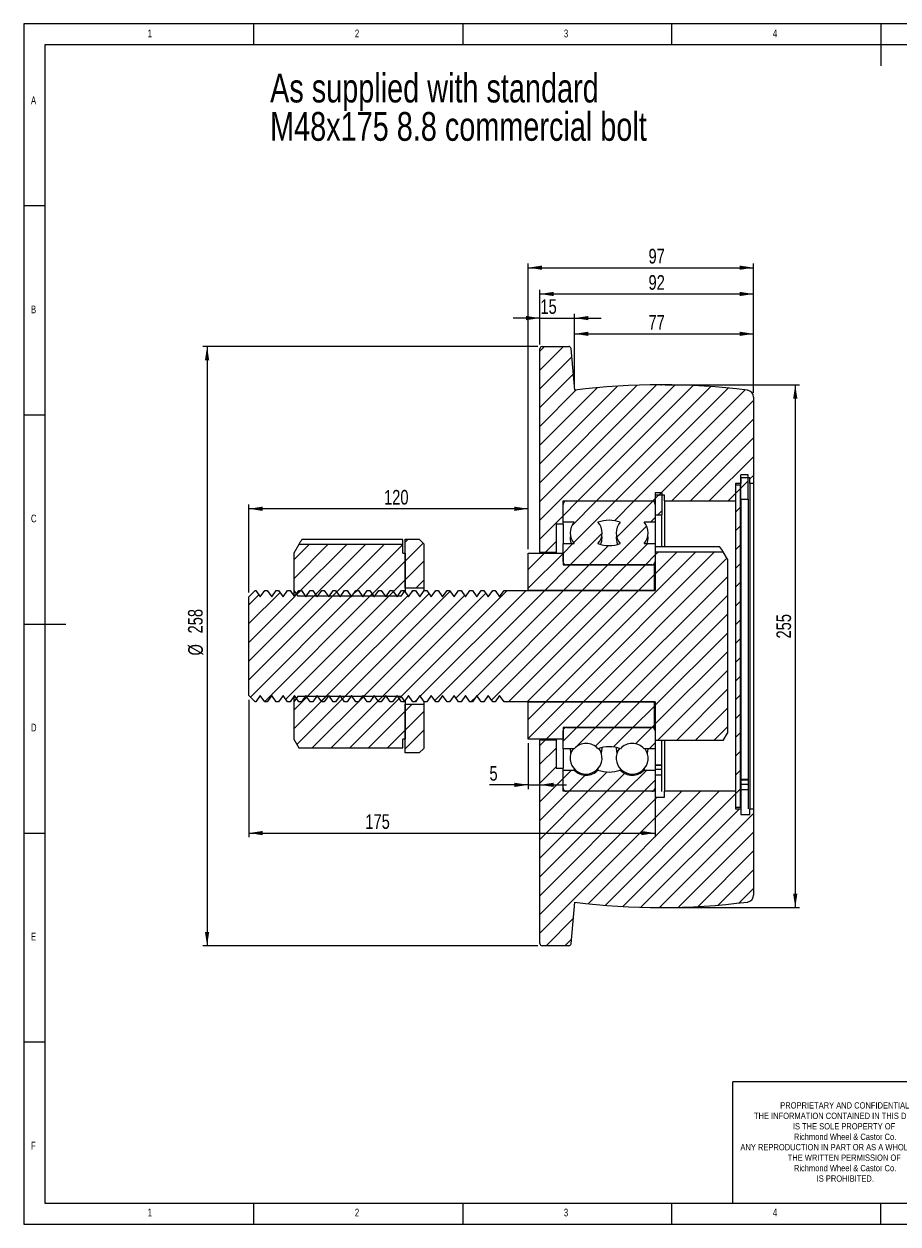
# Model space of a CAD drawing. Header units: millimetres. Extents: x 9 to 748, y 9 to 526.
# Tile 1 of 2: x 9 to 385, y 9 to 526. Entities that reach past the tile are written whole.
import ezdxf

# ---------------------------------------------------------------- set-up
doc = ezdxf.new("R2010")
doc.units = ezdxf.units.MM
doc.header["$LTSCALE"] = 1.8
doc.header["$PDSIZE"] = -1
doc.styles.add('SLDTEXTSTYLE0', font='TXT', dxfattribs={"width": 0.75})
doc.dimstyles.new('SLDDIMSTYLE0', dxfattribs={"dimtxt": 6.3, "dimasz": 5.9436, "dimexe": 0, "dimexo": 0.0625, "dimgap": 1.575, "dimtad": 1, "dimlfac": 1, "dimrnd": 1e-09, "dimzin": 12, "dimdsep": 46, "dimtxsty": 'SLDTEXTSTYLE0', "dimsah": 1, "dimcen": 0.09, "dimadec": 0, "dimazin": 3, "dimtfac": 1, "dimtofl": 0, "dimtmove": 0, "dimatfit": 3, "dimfxl": 0, "dimfrac": 2, "dimtolj": 1, "dimtzin": 12, "dimarcsym": 0})
doc.dimstyles.new('SLDDIMSTYLE1', dxfattribs={"dimtxt": 6.3, "dimasz": 5.9436, "dimexe": 0, "dimexo": 0.0625, "dimgap": 1.575, "dimtad": 1, "dimlfac": 1, "dimrnd": 1e-09, "dimzin": 12, "dimdsep": 46, "dimtxsty": 'SLDTEXTSTYLE0', "dimsah": 1, "dimcen": 0.09, "dimadec": 0, "dimazin": 3, "dimtfac": 1, "dimtmove": 0, "dimatfit": 0, "dimfxl": 0, "dimfrac": 2, "dimtolj": 1, "dimtzin": 12, "dimarcsym": 0})

# ---------------------------------------------------------------- blocks, each defined once
blk = doc.blocks.new('SW_NOTE_0')
at = {"color": 0, "linetype": 'Continuous', "lineweight": 0, "char_height": 12.3825, "attachment_point": 1, "style": 'SLDTEXTSTYLE0'}
for s, insert in [('As supplied with standard', (0, 15.96)), ('M48x175 8.8 commercial bolt', (0, -0.55))]:
    blk.add_mtext(s, dxfattribs=dict(at, insert=insert))
blk = doc.blocks.new('SW_NOTE_5')
at = {"color": 0, "linetype": 'Continuous', "lineweight": 0, "char_height": 2.7, "attachment_point": 2, "style": 'SLDTEXTSTYLE0'}
for s, insert in [('PROPRIETARY AND CONFIDENTIAL', (28.31, 3.48)), ('THE INFORMATION CONTAINED IN THIS DRAWING', (28.68, -1.02)), ('Richmond Wheel & Castor Co.', (28.46, -10.02)), ('IS THE SOLE PROPERTY OF', (28, -5.52)), ('ANY REPRODUCTION IN PART OR AS A WHOLE WITHOUT', (28.52, -14.52)), ('THE WRITTEN PERMISSION OF', (28.11, -19.02)), ('Richmond Wheel & Castor Co.', (28.46, -23.52)), ('IS PROHIBITED.', (28.54, -28.02))]:
    blk.add_mtext(s, dxfattribs=dict(at, insert=insert))
blk = doc.blocks.new('_D')
at = {"color": 7, "linetype": 'Continuous', "lineweight": 0}
for p, q in [((285.13, 370.27), (342.94, 370.27)), ((341.14, 370.27), (341.14, 145.27)), ((285.13, 145.27), (342.94, 145.27))]:
    blk.add_line(p, q, dxfattribs=at)
for points in [[(341.14, 370.27), (340.23, 364.33), (342.06, 364.33)], [(341.14, 145.27), (342.06, 151.21), (340.23, 151.21)]]:
    blk.add_solid(points, dxfattribs=at)
at = {"color": 7, "linetype": 'Continuous', "lineweight": 0, "insert": (333.02, 261.04, 0.1), "char_height": 6.3, "attachment_point": 1, "rotation": 90, "style": 'SLDTEXTSTYLE0'}
blk.add_mtext('255', dxfattribs=at)
blk = doc.blocks.new('_D_1')
at = {"color": 7, "linetype": 'Continuous', "lineweight": 0}
for p, q in [((231.14, 387.57), (231.14, 411.17)), ((231.14, 409.37), (323.14, 409.37)), ((323.14, 366.76), (323.14, 411.17))]:
    blk.add_line(p, q, dxfattribs=at)
for points in [[(231.14, 409.37), (237.09, 408.46), (237.09, 410.28)], [(323.14, 409.37), (317.2, 410.28), (317.2, 408.46)]]:
    blk.add_solid(points, dxfattribs=at)
at = {"color": 7, "linetype": 'Continuous', "lineweight": 0, "insert": (277.94, 417.49, 0.1), "char_height": 6.3, "attachment_point": 1, "style": 'SLDTEXTSTYLE0'}
blk.add_mtext('92', dxfattribs=at)
blk = doc.blocks.new('_D_2')
at = {"color": 7, "linetype": 'Continuous', "lineweight": 0}
for p, q in [((246.14, 369.78), (246.14, 394.02)), ((323.14, 366.76), (323.14, 394.02)), ((246.14, 392.22), (323.14, 392.22))]:
    blk.add_line(p, q, dxfattribs=at)
for points in [[(246.14, 392.22), (252.09, 391.31), (252.09, 393.14)], [(323.14, 392.22), (317.2, 393.14), (317.2, 391.31)]]:
    blk.add_solid(points, dxfattribs=at)
at = {"color": 7, "linetype": 'Continuous', "lineweight": 0, "insert": (277.94, 400.34, 0.1), "char_height": 6.3, "attachment_point": 1, "style": 'SLDTEXTSTYLE0'}
blk.add_mtext('77', dxfattribs=at)
blk = doc.blocks.new('_D_3')
at = {"color": 7, "linetype": 'Continuous', "lineweight": 0}
for p, q in [((231.14, 398.99), (219.71, 398.99)), ((231.14, 387.57), (231.14, 400.79)), ((231.14, 398.99), (246.14, 398.99)), ((246.14, 369.78), (246.14, 400.79)), ((246.14, 398.99), (257.57, 398.99))]:
    blk.add_line(p, q, dxfattribs=at)
for points in [[(231.14, 398.99), (225.2, 399.9), (225.2, 398.07)], [(246.14, 398.99), (252.09, 398.07), (252.09, 399.9)]]:
    blk.add_solid(points, dxfattribs=at)
at = {"color": 7, "linetype": 'Continuous', "lineweight": 0, "insert": (231.39, 407.11, 0.1), "char_height": 6.3, "attachment_point": 1, "style": 'SLDTEXTSTYLE0'}
blk.add_mtext('15', dxfattribs=at)
blk = doc.blocks.new('_D_4')
at = {"color": 7, "linetype": 'Continuous', "lineweight": 0}
for p, q in [((226.14, 299.57), (226.14, 422.49)), ((226.14, 420.69), (323.14, 420.69)), ((323.14, 366.76), (323.14, 422.49))]:
    blk.add_line(p, q, dxfattribs=at)
for points in [[(226.14, 420.69), (232.09, 419.77), (232.09, 421.6)], [(323.14, 420.69), (317.2, 421.6), (317.2, 419.77)]]:
    blk.add_solid(points, dxfattribs=at)
at = {"color": 7, "linetype": 'Continuous', "lineweight": 0, "insert": (277.94, 428.81, 0.1), "char_height": 6.3, "attachment_point": 1, "style": 'SLDTEXTSTYLE0'}
blk.add_mtext('97', dxfattribs=at)
blk = doc.blocks.new('_D_5')
at = {"color": 7, "linetype": 'Continuous', "lineweight": 0}
for p, q in [((105.84, 280.83), (105.84, 318.71)), ((226.14, 316.91), (105.84, 316.91)), ((226.14, 299.57), (226.14, 318.71))]:
    blk.add_line(p, q, dxfattribs=at)
for points in [[(105.84, 316.91), (111.79, 315.99), (111.79, 317.82)], [(226.14, 316.91), (220.2, 317.82), (220.2, 315.99)]]:
    blk.add_solid(points, dxfattribs=at)
at = {"color": 7, "linetype": 'Continuous', "lineweight": 0, "insert": (164.06, 325.03, 0.1), "char_height": 6.3, "attachment_point": 1, "style": 'SLDTEXTSTYLE0'}
blk.add_mtext('120', dxfattribs=at)
blk = doc.blocks.new('_D_6')
at = {"color": 7, "linetype": 'Continuous', "lineweight": 0}
for p, q in [((105.84, 234.71), (105.84, 175.49)), ((280.84, 211.8), (280.84, 175.49)), ((105.84, 177.29), (280.84, 177.29))]:
    blk.add_line(p, q, dxfattribs=at)
for points in [[(105.84, 177.29), (111.79, 176.38), (111.79, 178.2)], [(280.84, 177.29), (274.9, 178.2), (274.9, 176.38)]]:
    blk.add_solid(points, dxfattribs=at)
at = {"color": 7, "linetype": 'Continuous', "lineweight": 0, "insert": (156, 185.41, 0.1), "char_height": 6.3, "attachment_point": 1, "style": 'SLDTEXTSTYLE0'}
blk.add_mtext('175', dxfattribs=at)
blk = doc.blocks.new('_D_7')
at = {"color": 7, "linetype": 'Continuous', "lineweight": 0}
for p, q in [((230.34, 386.77), (86.04, 386.77)), ((87.84, 386.77), (87.84, 128.77)), ((230.34, 128.77), (86.04, 128.77))]:
    blk.add_line(p, q, dxfattribs=at)
for points in [[(87.84, 386.77), (86.93, 380.83), (88.76, 380.83)], [(87.84, 128.77), (88.76, 134.71), (86.93, 134.71)]]:
    blk.add_solid(points, dxfattribs=at)
at = {"color": 7, "linetype": 'Continuous', "lineweight": 0, "char_height": 6.3, "attachment_point": 1, "rotation": 90, "style": 'SLDTEXTSTYLE0'}
for s, insert in [('258', (79.63, 263.23, 0.1)), ('%%c', (79.72, 253.73, 0.1))]:
    blk.add_mtext(s, dxfattribs=dict(at, insert=insert))
blk = doc.blocks.new('_D_8')
at = {"color": 7, "linetype": 'Continuous', "lineweight": 0}
for p, q in [((226.14, 215.97), (226.14, 196.25)), ((226.14, 198.05), (209.46, 198.05)), ((226.14, 198.05), (231.14, 198.05)), ((231.14, 198.05), (242.57, 198.05))]:
    blk.add_line(p, q, dxfattribs=at)
for points in [[(226.14, 198.05), (220.2, 198.96), (220.2, 197.14)], [(231.14, 198.05), (237.09, 197.14), (237.09, 198.96)]]:
    blk.add_solid(points, dxfattribs=at)
at = {"color": 7, "linetype": 'Continuous', "lineweight": 0, "insert": (209.46, 206.17, 0.1), "char_height": 6.3, "attachment_point": 1, "style": 'SLDTEXTSTYLE0'}
blk.add_mtext('5', dxfattribs=at)

msp = doc.modelspace()

# ---------------------------------------------------------------- hatches: boundary and pattern name
at = {"linetype": 'Continuous', "lineweight": 0}
h = msp.add_hatch(dxfattribs=at)
h.set_pattern_fill('ANSI31', scale=1.8, style=0)
edge = h.paths.add_edge_path(flags=0)
edge.add_line((246.145, 367.982), (244.581, 385.856))
edge.add_arc((243.585, 385.769), 1, 5, 90)
edge.add_line((243.585, 386.769), (232.145, 386.769))
edge.add_arc((232.145, 385.769), 1, 90, 180)
edge.add_line((231.145, 385.769), (231.145, 298.269))
edge.add_line((231.145, 298.269), (238.145, 298.269))
edge.add_line((238.145, 298.269), (238.145, 310.269))
edge.add_line((238.145, 310.269), (241.145, 310.269))
edge.add_line((241.145, 310.269), (241.145, 320.269))
edge.add_line((241.145, 320.269), (280.845, 320.269))
edge.add_line((280.845, 320.269), (280.845, 322.769))
edge.add_line((280.845, 322.769), (284.845, 322.769))
edge.add_line((284.845, 322.769), (284.845, 320.269))
edge.add_line((284.845, 320.269), (315.445, 320.269))
edge.add_line((315.445, 320.269), (315.445, 327.769))
edge.add_line((315.445, 327.769), (317.645, 327.769))
edge.add_line((317.645, 327.769), (317.645, 330.269))
edge.add_line((317.645, 330.269), (321.645, 330.269))
edge.add_line((321.645, 330.269), (321.645, 327.769))
edge.add_line((321.645, 327.769), (323.145, 327.769))
edge.add_line((323.145, 327.769), (323.145, 364.959))
edge.add_arc((320.145, 364.959), 3, 0, 82.84355)
edge.add_arc((283.145, 70.273), 300, 82.84355, 97.08452)
h = msp.add_hatch(dxfattribs=at)
h.set_pattern_fill('ANSI31', scale=1.8, style=0)
h.paths.add_polyline_path([(317.645, 321.069), (320.845, 321.069), (320.845, 331.469), (317.645, 331.469)], flags=0)
h = msp.add_hatch(dxfattribs=at)
h.set_pattern_fill('ANSI31', scale=1.8, style=0)
h.paths.add_polyline_path([(315.445, 327.269), (315.445, 188.269), (317.445, 188.269), (317.445, 327.269)], flags=0)
h = msp.add_hatch(dxfattribs=at)
h.set_pattern_fill('ANSI31', scale=1.8, style=0)
h.paths.add_polyline_path([(283.645, 323.819), (280.845, 323.819), (280.845, 314.319), (283.645, 314.319)], flags=0)
h = msp.add_hatch(dxfattribs=at)
h.set_pattern_fill('ANSI31', scale=1.8, style=0)
edge = h.paths.add_edge_path(flags=0)
edge.add_arc((242.645, 294.269), 1.5, 180, 270)
edge.add_line((242.645, 292.769), (279.345, 292.769))
edge.add_arc((279.345, 294.269), 1.5, 270, 360)
edge.add_line((280.845, 294.269), (280.845, 301.936))
edge.add_line((280.845, 301.936), (276.044, 301.936))
edge.add_arc((270.92, 306.519), 6.875, 318.18969, 401.81031)
edge.add_line((276.044, 311.102), (280.845, 311.102))
edge.add_line((280.845, 311.102), (280.845, 318.769))
edge.add_arc((279.345, 318.769), 1.5, 0, 90)
edge.add_line((279.345, 320.269), (242.645, 320.269))
edge.add_arc((242.645, 318.769), 1.5, 90, 180)
edge.add_line((241.145, 318.769), (241.145, 311.102))
edge.add_line((241.145, 311.102), (245.945, 311.102))
edge.add_arc((251.07, 306.519), 6.875, 138.18969, 221.81031)
edge.add_line((245.945, 301.936), (241.145, 301.936))
edge.add_line((241.145, 301.936), (241.145, 294.269))
edge = h.paths.add_edge_path(flags=0)
edge.add_arc((251.07, 306.519), 6.875, 318.10526, 401.85243)
edge.add_arc((260.995, 298.265), 13.71, 69.48793, 110.51207, ccw=False)
edge.add_arc((270.92, 306.519), 6.875, 138.14757, 221.89474)
edge.add_arc((260.995, 314.767), 13.71, 249.47281, 290.52719, ccw=False)
h = msp.add_hatch(dxfattribs=at)
h.set_pattern_fill('ANSI31', scale=1.8, style=0)
h.paths.add_polyline_path([(127.334, 301.562), (125.145, 297.769), (125.145, 281.769), (126.895, 279.269), (171.369, 279.269), (173.119, 281.769), (173.145, 281.769), (173.145, 297.769), (172.145, 297.769), (172.145, 301.562)], flags=0)
h = msp.add_hatch(dxfattribs=at)
h.set_pattern_fill('ANSI31', scale=1.8, style=0)
h.paths.add_polyline_path([(173.145, 282.769), (181.145, 282.769), (181.145, 301.769), (179.145, 303.769), (173.145, 303.769)], flags=0)
h = msp.add_hatch(dxfattribs=at)
h.set_pattern_fill('ANSI31', scale=1.8, style=0)
h.paths.add_polyline_path([(280.845, 298.343), (280.845, 281.769), (215.765, 281.769), (213.845, 279.027), (211.925, 281.769), (210.855, 281.769), (208.935, 279.027), (207.015, 281.769), (205.946, 281.769), (204.026, 279.027), (202.106, 281.769), (201.037, 281.769), (199.117, 279.027), (197.197, 281.769), (196.128, 281.769), (194.208, 279.027), (192.288, 281.769), (191.219, 281.769), (189.299, 279.027), (187.379, 281.769), (186.31, 281.769), (184.39, 279.027), (182.47, 281.769), (181.401, 281.769), (179.481, 279.027), (177.561, 281.769), (176.492, 281.769), (174.572, 279.027), (172.652, 281.769), (171.583, 281.769), (169.663, 279.027), (167.743, 281.769), (166.674, 281.769), (164.754, 279.027), (162.834, 281.769), (161.765, 281.769), (159.845, 279.027), (157.925, 281.769), (156.855, 281.769), (154.935, 279.027), (153.015, 281.769), (151.946, 281.769), (150.026, 279.027), (148.106, 281.769), (147.037, 281.769), (145.117, 279.027), (143.197, 281.769), (142.128, 281.769), (140.208, 279.027), (138.288, 281.769), (137.219, 281.769), (135.299, 279.027), (133.379, 281.769), (132.31, 281.769), (130.39, 279.027), (128.47, 281.769), (127.401, 281.769), (125.481, 279.027), (123.561, 281.769), (122.492, 281.769), (120.572, 279.027), (118.652, 281.769), (117.583, 281.769), (115.663, 279.027), (113.743, 281.769), (112.674, 281.769), (110.754, 279.027), (108.834, 281.769), (108.587, 281.769), (105.845, 279.027), (105.845, 236.511), (108.587, 233.769), (108.834, 233.769), (110.754, 236.511), (112.674, 233.769), (113.743, 233.769), (115.663, 236.511), (117.583, 233.769), (118.652, 233.769), (120.572, 236.511), (122.492, 233.769), (123.561, 233.769), (125.481, 236.511), (127.401, 233.769), (128.47, 233.769), (130.39, 236.511), (132.31, 233.769), (133.379, 233.769), (135.299, 236.511), (137.219, 233.769), (138.288, 233.769), (140.208, 236.511), (142.128, 233.769), (143.197, 233.769), (145.117, 236.511), (147.037, 233.769), (148.106, 233.769), (150.026, 236.511), (151.946, 233.769), (153.015, 233.769), (154.935, 236.511), (156.855, 233.769), (157.925, 233.769), (159.845, 236.511), (161.765, 233.769), (162.834, 233.769), (164.754, 236.511), (166.674, 233.769), (167.743, 233.769), (169.663, 236.511), (171.583, 233.769), (172.652, 233.769), (174.572, 236.511), (176.492, 233.769), (177.561, 233.769), (179.481, 236.511), (181.401, 233.769), (182.47, 233.769), (184.39, 236.511), (186.31, 233.769), (187.379, 233.769), (189.299, 236.511), (191.219, 233.769), (192.288, 233.769), (194.208, 236.511), (196.128, 233.769), (197.197, 233.769), (199.117, 236.511), (201.037, 233.769), (202.106, 233.769), (204.026, 236.511), (205.946, 233.769), (207.015, 233.769), (208.935, 236.511), (210.855, 233.769), (211.925, 233.769), (213.845, 236.511), (215.765, 233.769), (280.845, 233.769), (280.845, 217.194), (310.139, 217.194), (311.915, 220.269), (311.915, 295.269), (310.139, 298.343)], flags=0)
h = msp.add_hatch(dxfattribs=at)
h.set_pattern_fill('ANSI31', scale=1.8, style=0)
h.paths.add_polyline_path([(226.145, 281.769), (280.345, 281.769), (280.345, 292.769), (241.145, 292.769), (241.145, 297.769), (226.145, 297.769)], flags=0)
h = msp.add_hatch(dxfattribs=at)
h.set_pattern_fill('ANSI31', scale=1.8, style=0)
h.paths.add_polyline_path([(125.145, 217.769), (127.334, 213.976), (172.145, 213.976), (172.145, 217.769), (173.145, 217.769), (173.145, 233.769), (173.119, 233.769), (171.369, 236.269), (126.895, 236.269), (125.145, 233.769)], flags=0)
h = msp.add_hatch(dxfattribs=at)
h.set_pattern_fill('ANSI31', scale=1.8, style=0)
h.paths.add_polyline_path([(173.145, 211.769), (179.145, 211.769), (181.145, 213.769), (181.145, 232.769), (173.145, 232.769)], flags=0)
h = msp.add_hatch(dxfattribs=at)
h.set_pattern_fill('ANSI31', scale=1.8, style=0)
h.paths.add_polyline_path([(226.145, 217.769), (241.145, 217.769), (241.145, 222.769), (280.345, 222.769), (280.345, 233.769), (226.145, 233.769)], flags=0)
h = msp.add_hatch(dxfattribs=at)
h.set_pattern_fill('ANSI31', scale=1.8, style=0)
edge = h.paths.add_edge_path(flags=0)
edge.add_arc((260.995, 200.77), 13.71, 69.38307, 110.61693, ccw=False)
edge.add_arc((270.92, 209.019), 6.855, 41.96001, 138.03999, ccw=False)
edge.add_line((276.017, 213.602), (280.845, 213.602))
edge.add_line((280.845, 213.602), (280.845, 221.269))
edge.add_arc((279.345, 221.269), 1.5, 0, 90)
edge.add_line((279.345, 222.769), (242.645, 222.769))
edge.add_arc((242.645, 221.269), 1.5, 90, 180)
edge.add_line((241.145, 221.269), (241.145, 213.602))
edge.add_line((241.145, 213.602), (245.972, 213.602))
edge.add_arc((251.07, 209.019), 6.855, 41.96001, 138.03999, ccw=False)
h = msp.add_hatch(dxfattribs=at)
h.set_pattern_fill('ANSI31', scale=1.8, style=0)
edge = h.paths.add_edge_path(flags=0)
edge.add_line((244.581, 129.682), (246.145, 147.556))
edge.add_arc((283.145, 445.265), 300, 262.91548, 277.15645)
edge.add_arc((320.145, 150.579), 3, 277.15645, 360)
edge.add_line((323.145, 150.579), (323.145, 187.769))
edge.add_line((323.145, 187.769), (321.645, 187.769))
edge.add_line((321.645, 187.769), (321.645, 185.269))
edge.add_line((321.645, 185.269), (317.645, 185.269))
edge.add_line((317.645, 185.269), (317.645, 187.769))
edge.add_line((317.645, 187.769), (315.445, 187.769))
edge.add_line((315.445, 187.769), (315.445, 195.269))
edge.add_line((315.445, 195.269), (284.845, 195.269))
edge.add_line((284.845, 195.269), (284.845, 192.769))
edge.add_line((284.845, 192.769), (280.845, 192.769))
edge.add_line((280.845, 192.769), (280.845, 195.269))
edge.add_line((280.845, 195.269), (241.145, 195.269))
edge.add_line((241.145, 195.269), (241.145, 205.269))
edge.add_line((241.145, 205.269), (238.145, 205.269))
edge.add_line((238.145, 205.269), (238.145, 217.269))
edge.add_line((238.145, 217.269), (231.145, 217.269))
edge.add_line((231.145, 217.269), (231.145, 129.769))
edge.add_arc((232.145, 129.769), 1, 180, 270)
edge.add_line((232.145, 128.769), (243.585, 128.769))
edge.add_arc((243.585, 129.769), 1, 270, 355)
h = msp.add_hatch(dxfattribs=at)
h.set_pattern_fill('ANSI31', scale=1.8, style=0)
edge = h.paths.add_edge_path(flags=0)
edge.add_line((245.959, 204.436), (241.145, 204.436))
edge.add_line((241.145, 204.436), (241.145, 196.769))
edge.add_arc((242.645, 196.769), 1.5, 180, 270)
edge.add_line((242.645, 195.269), (279.345, 195.269))
edge.add_arc((279.345, 196.769), 1.5, 270, 360)
edge.add_line((280.845, 196.769), (280.845, 204.436))
edge.add_line((280.845, 204.436), (276.03, 204.436))
edge.add_arc((270.92, 209.019), 6.865, 221.88501, 318.11499, ccw=False)
edge.add_arc((260.995, 217.273), 13.71, 249.44306, 290.55694, ccw=False)
edge.add_arc((251.07, 209.019), 6.865, 221.88501, 318.11499, ccw=False)

# ---------------------------------------------------------------- linework, layer by layer
at = {"color": 7, "linetype": 'Continuous', "lineweight": 0}
for p, q in [((747, 525.6), (9, 525.6)), ((9, 525.6), (9, 9)), ((108, 516.6), (108, 525.6)), ((198, 525.6), (198, 516.6)), ((288, 516.6), (288, 525.6)), ((378, 525.6), (378, 507.6)), ((738, 516.6), (18, 516.6)), ((18, 516.6), (18, 18)), ((18, 447.3), (9, 447.3)), ((9, 357.3), (18, 357.3)), ((9, 267.3), (27, 267.3)), ((9, 177.3), (18, 177.3)), ((18, 87.3), (9, 87.3)), ((508.32, 70.2), (314.262, 70.2)), ((314.262, 18), (314.262, 70.2)), ((18, 18), (410.04, 18)), ((108, 9), (108, 18)), ((198, 18), (198, 9)), ((288, 9), (288, 18)), ((378, 9), (378, 18)), ((9, 9), (747, 9))]:
    msp.add_line(p, q, dxfattribs=at)
at = {"color": 7, "linetype": 'Continuous', "lineweight": 15}
for p, q in [((231.145, 298.269), (231.145, 385.769)), ((232.145, 386.769), (243.585, 386.769)), ((246.145, 367.982), (244.581, 385.856)), ((323.145, 364.959), (323.145, 327.769)), ((320.845, 331.469), (317.645, 331.469)), ((317.645, 321.069), (317.645, 331.469)), ((320.845, 321.069), (320.845, 331.469)), ((317.645, 327.769), (315.445, 327.769)), ((315.445, 327.769), (315.445, 320.269)), ((315.445, 327.269), (317.445, 327.269)), ((315.445, 327.269), (315.445, 188.269)), ((317.445, 327.269), (317.445, 188.269)), ((321.645, 330.269), (317.645, 330.269)), ((317.645, 330.269), (317.645, 327.769)), ((321.645, 327.769), (321.645, 330.269)), ((323.145, 327.769), (321.645, 327.769)), ((321.645, 327.769), (321.645, 187.769)), ((323.145, 327.769), (323.145, 187.769)), ((283.645, 323.819), (280.845, 323.819)), ((280.845, 323.819), (280.845, 314.319)), ((284.845, 322.769), (280.845, 322.769)), ((280.845, 322.769), (280.845, 320.269)), ((283.645, 323.819), (283.645, 314.319)), ((284.845, 320.269), (284.845, 322.769)), ((317.645, 321.069), (317.645, 200.388)), ((317.645, 321.069), (320.845, 321.069)), ((320.845, 321.069), (320.845, 200.388)), ((241.145, 320.269), (280.845, 320.269)), ((241.145, 310.269), (241.145, 320.269)), ((241.145, 311.102), (241.145, 318.769)), ((242.645, 320.269), (279.345, 320.269)), ((280.845, 318.769), (280.845, 311.102)), ((284.845, 320.269), (284.845, 300.695)), ((284.845, 320.269), (315.445, 320.269)), ((241.145, 310.269), (238.145, 310.269)), ((238.145, 310.269), (238.145, 298.269)), ((245.945, 311.102), (241.145, 311.102)), ((241.145, 310.269), (241.145, 301.936)), ((280.845, 311.102), (276.044, 311.102)), ((280.845, 314.319), (283.645, 314.319)), ((280.845, 311.102), (280.845, 301.936)), ((283.645, 300.695), (283.645, 314.319)), ((257.945, 304.353), (257.859, 305.436)), ((277.795, 304.353), (277.709, 305.436)), ((127.334, 301.562), (125.145, 297.769)), ((172.145, 301.562), (127.334, 301.562)), ((172.145, 303.706), (128.717, 303.706)), ((172.145, 301.562), (172.145, 303.706)), ((172.145, 297.769), (172.145, 301.562)), ((173.145, 303.769), (179.145, 303.769)), ((173.145, 282.769), (173.145, 303.769)), ((181.145, 301.769), (179.145, 303.769)), ((181.145, 301.769), (181.145, 282.769)), ((241.145, 294.269), (241.145, 301.936)), ((241.145, 301.936), (245.945, 301.936)), ((276.044, 301.936), (280.845, 301.936)), ((280.845, 301.936), (280.845, 294.269)), ((280.845, 300.695), (308.565, 300.695)), ((125.145, 297.769), (125.145, 281.769)), ((172.145, 297.769), (173.145, 297.769)), ((173.145, 297.769), (173.145, 281.769)), ((226.145, 297.769), (241.145, 297.769)), ((226.145, 281.769), (226.145, 297.769)), ((231.145, 298.269), (231.145, 297.769)), ((231.145, 298.269), (238.145, 298.269)), ((238.145, 298.269), (238.145, 297.769)), ((241.145, 297.769), (241.145, 292.769)), ((280.845, 298.343), (310.139, 298.343)), ((280.845, 298.343), (280.845, 281.769)), ((311.915, 295.269), (310.139, 298.343)), ((311.915, 295.269), (311.915, 220.269)), ((241.145, 292.769), (280.345, 292.769)), ((279.345, 292.769), (242.645, 292.769)), ((280.345, 292.769), (280.345, 281.769)), ((105.845, 279.027), (108.587, 281.769)), ((105.845, 236.511), (105.845, 279.027)), ((108.587, 281.769), (108.834, 281.769)), ((108.834, 281.769), (110.754, 279.027)), ((110.754, 279.027), (112.674, 281.769)), ((112.674, 281.769), (113.743, 281.769)), ((113.743, 281.769), (115.663, 279.027)), ((115.663, 279.027), (117.583, 281.769)), ((117.583, 281.769), (118.652, 281.769)), ((118.652, 281.769), (120.572, 279.027)), ((120.572, 279.027), (122.492, 281.769)), ((122.492, 281.769), (123.561, 281.769)), ((123.561, 281.769), (125.481, 279.027)), ((125.145, 281.769), (126.895, 279.269)), ((125.145, 281.769), (125.145, 279.507)), ((125.481, 279.027), (127.401, 281.769)), ((171.369, 279.269), (126.895, 279.269)), ((127.401, 281.769), (128.47, 281.769)), ((128.47, 281.769), (130.39, 279.027)), ((130.39, 279.027), (132.31, 281.769)), ((132.31, 281.769), (133.379, 281.769)), ((133.379, 281.769), (135.299, 279.027)), ((135.299, 279.027), (137.219, 281.769)), ((137.219, 281.769), (138.288, 281.769)), ((138.288, 281.769), (140.208, 279.027)), ((140.208, 279.027), (142.128, 281.769)), ((142.128, 281.769), (143.197, 281.769)), ((143.197, 281.769), (145.117, 279.027)), ((145.117, 279.027), (147.037, 281.769)), ((147.037, 281.769), (148.106, 281.769)), ((148.106, 281.769), (150.026, 279.027)), ((150.026, 279.027), (151.946, 281.769)), ((151.946, 281.769), (153.015, 281.769)), ((153.015, 281.769), (154.935, 279.027)), ((154.935, 279.027), (156.855, 281.769)), ((156.855, 281.769), (157.925, 281.769)), ((157.925, 281.769), (159.845, 279.027)), ((159.845, 279.027), (161.765, 281.769)), ((161.765, 281.769), (162.834, 281.769)), ((162.834, 281.769), (164.754, 279.027)), ((164.754, 279.027), (166.674, 281.769)), ((166.674, 281.769), (167.743, 281.769)), ((167.743, 281.769), (169.663, 279.027)), ((169.663, 279.027), (171.583, 281.769)), ((171.369, 279.269), (173.119, 281.769)), ((171.583, 281.769), (172.652, 281.769)), ((172.652, 281.769), (174.572, 279.027)), ((173.119, 281.769), (173.145, 281.769)), ((173.119, 281.769), (173.119, 281.101)), ((181.145, 282.769), (173.145, 282.769)), ((173.145, 281.065), (173.145, 281.769)), ((174.572, 279.027), (176.492, 281.769)), ((176.492, 281.769), (177.561, 281.769)), ((177.561, 281.769), (179.481, 279.027)), ((179.481, 279.027), (181.401, 281.769)), ((181.145, 282.769), (181.145, 281.403)), ((181.401, 281.769), (182.47, 281.769)), ((182.47, 281.769), (184.39, 279.027)), ((184.39, 279.027), (186.31, 281.769)), ((186.31, 281.769), (187.379, 281.769)), ((187.379, 281.769), (189.299, 279.027)), ((189.299, 279.027), (191.219, 281.769)), ((191.219, 281.769), (192.288, 281.769)), ((192.288, 281.769), (194.208, 279.027)), ((194.208, 279.027), (196.128, 281.769)), ((196.128, 281.769), (197.197, 281.769)), ((197.197, 281.769), (199.117, 279.027)), ((199.117, 279.027), (201.037, 281.769)), ((201.037, 281.769), (202.106, 281.769)), ((202.106, 281.769), (204.026, 279.027)), ((204.026, 279.027), (205.946, 281.769)), ((205.946, 281.769), (207.015, 281.769)), ((207.015, 281.769), (208.935, 279.027)), ((208.935, 279.027), (210.855, 281.769)), ((210.855, 281.769), (211.925, 281.769)), ((211.925, 281.769), (213.845, 279.027)), ((213.845, 279.027), (215.765, 281.769)), ((215.765, 281.769), (280.845, 281.769)), ((280.345, 281.769), (226.145, 281.769)), ((108.587, 233.769), (105.845, 236.511)), ((108.834, 233.769), (108.587, 233.769)), ((110.754, 236.511), (108.834, 233.769)), ((112.674, 233.769), (110.754, 236.511)), ((113.743, 233.769), (112.674, 233.769)), ((115.663, 236.511), (113.743, 233.769)), ((117.583, 233.769), (115.663, 236.511)), ((118.652, 233.769), (117.583, 233.769)), ((120.572, 236.511), (118.652, 233.769)), ((122.492, 233.769), (120.572, 236.511)), ((123.561, 233.769), (122.492, 233.769)), ((125.481, 236.511), (123.561, 233.769)), ((126.895, 236.269), (125.145, 233.769)), ((125.145, 236.03), (125.145, 233.769)), ((125.145, 233.769), (125.145, 217.769)), ((127.401, 233.769), (125.481, 236.511)), ((126.895, 236.269), (171.369, 236.269)), ((128.47, 233.769), (127.401, 233.769)), ((130.39, 236.511), (128.47, 233.769)), ((132.31, 233.769), (130.39, 236.511)), ((133.379, 233.769), (132.31, 233.769)), ((135.299, 236.511), (133.379, 233.769)), ((137.219, 233.769), (135.299, 236.511)), ((138.288, 233.769), (137.219, 233.769)), ((140.208, 236.511), (138.288, 233.769)), ((142.128, 233.769), (140.208, 236.511)), ((143.197, 233.769), (142.128, 233.769)), ((145.117, 236.511), (143.197, 233.769)), ((147.037, 233.769), (145.117, 236.511)), ((148.106, 233.769), (147.037, 233.769)), ((150.026, 236.511), (148.106, 233.769)), ((151.946, 233.769), (150.026, 236.511)), ((153.015, 233.769), (151.946, 233.769)), ((154.935, 236.511), (153.015, 233.769)), ((156.855, 233.769), (154.935, 236.511)), ((157.925, 233.769), (156.855, 233.769)), ((159.845, 236.511), (157.925, 233.769)), ((161.765, 233.769), (159.845, 236.511)), ((162.834, 233.769), (161.765, 233.769)), ((164.754, 236.511), (162.834, 233.769)), ((166.674, 233.769), (164.754, 236.511)), ((167.743, 233.769), (166.674, 233.769)), ((169.663, 236.511), (167.743, 233.769)), ((171.583, 233.769), (169.663, 236.511)), ((173.119, 233.769), (171.369, 236.269)), ((172.652, 233.769), (171.583, 233.769)), ((174.572, 236.511), (172.652, 233.769)), ((173.119, 234.436), (173.119, 233.769)), ((173.145, 233.769), (173.119, 233.769)), ((173.145, 233.769), (173.145, 234.472)), ((173.145, 233.769), (173.145, 217.769)), ((173.145, 232.769), (181.145, 232.769)), ((173.145, 211.769), (173.145, 232.769)), ((176.492, 233.769), (174.572, 236.511)), ((177.561, 233.769), (176.492, 233.769)), ((179.481, 236.511), (177.561, 233.769)), ((181.401, 233.769), (179.481, 236.511)), ((181.145, 234.135), (181.145, 232.769)), ((181.145, 232.769), (181.145, 213.769)), ((182.47, 233.769), (181.401, 233.769)), ((184.39, 236.511), (182.47, 233.769)), ((186.31, 233.769), (184.39, 236.511)), ((187.379, 233.769), (186.31, 233.769)), ((189.299, 236.511), (187.379, 233.769)), ((191.219, 233.769), (189.299, 236.511)), ((192.288, 233.769), (191.219, 233.769)), ((194.208, 236.511), (192.288, 233.769)), ((196.128, 233.769), (194.208, 236.511)), ((197.197, 233.769), (196.128, 233.769)), ((199.117, 236.511), (197.197, 233.769)), ((201.037, 233.769), (199.117, 236.511)), ((202.106, 233.769), (201.037, 233.769)), ((204.026, 236.511), (202.106, 233.769)), ((205.946, 233.769), (204.026, 236.511)), ((207.015, 233.769), (205.946, 233.769)), ((208.935, 236.511), (207.015, 233.769)), ((210.855, 233.769), (208.935, 236.511)), ((211.925, 233.769), (210.855, 233.769)), ((213.845, 236.511), (211.925, 233.769)), ((215.765, 233.769), (213.845, 236.511)), ((280.845, 233.769), (215.765, 233.769)), ((226.145, 233.769), (280.345, 233.769)), ((226.145, 217.769), (226.145, 233.769)), ((280.345, 233.769), (280.345, 222.769)), ((280.845, 233.769), (280.845, 217.194)), ((280.345, 222.769), (241.145, 222.769)), ((241.145, 222.769), (241.145, 217.769)), ((242.645, 222.769), (279.345, 222.769)), ((125.145, 217.769), (127.334, 213.976)), ((173.145, 217.769), (172.145, 217.769)), ((172.145, 213.976), (172.145, 217.769)), ((241.145, 217.769), (226.145, 217.769)), ((231.145, 217.769), (231.145, 217.269)), ((238.145, 217.269), (231.145, 217.269)), ((231.145, 129.769), (231.145, 217.269)), ((238.145, 217.769), (238.145, 217.269)), ((238.145, 217.269), (238.145, 205.269)), ((241.145, 213.602), (241.145, 221.269)), ((280.845, 221.269), (280.845, 213.602)), ((310.139, 217.194), (280.845, 217.194)), ((283.645, 206.491), (283.645, 217.194)), ((284.845, 217.194), (284.845, 195.269)), ((310.139, 217.194), (311.915, 220.269)), ((127.334, 213.976), (172.145, 213.976)), ((179.145, 211.769), (181.145, 213.769)), ((245.972, 213.602), (241.145, 213.602)), ((241.145, 213.602), (241.145, 205.269)), ((257.945, 213.847), (257.938, 214.135)), ((280.845, 213.602), (276.017, 213.602)), ((280.845, 213.602), (280.845, 204.436)), ((179.145, 211.769), (173.145, 211.769)), ((238.145, 205.269), (241.145, 205.269)), ((241.145, 195.269), (241.145, 205.269)), ((241.145, 204.436), (245.959, 204.436)), ((241.145, 196.769), (241.145, 204.436)), ((245.959, 204.975), (245.959, 204.436)), ((256.18, 204.975), (256.18, 204.436)), ((265.809, 204.975), (265.809, 204.436)), ((276.03, 204.975), (276.03, 204.436)), ((276.03, 204.436), (280.845, 204.436)), ((283.645, 206.491), (280.845, 206.491)), ((283.645, 206.344), (280.845, 206.344)), ((283.645, 204.606), (280.845, 204.606)), ((280.845, 204.436), (280.845, 196.769)), ((283.645, 202.282), (280.845, 202.282)), ((283.645, 206.344), (283.645, 206.491)), ((283.645, 204.606), (283.645, 206.344)), ((283.645, 202.282), (283.645, 204.606)), ((283.645, 195.174), (283.645, 202.282)), ((280.845, 196.769), (280.845, 195.269)), ((320.845, 200.388), (317.645, 200.388)), ((317.645, 200.388), (317.645, 200.248)), ((317.645, 200.248), (320.845, 200.248)), ((317.645, 200.248), (317.645, 198.295)), ((317.645, 198.295), (320.845, 198.295)), ((317.645, 198.295), (317.645, 195.983)), ((320.845, 200.388), (320.845, 200.248)), ((320.845, 200.248), (320.845, 198.295)), ((320.845, 198.295), (320.845, 195.983)), ((280.845, 195.269), (241.145, 195.269)), ((279.345, 195.269), (242.645, 195.269)), ((280.845, 195.269), (280.845, 192.769)), ((280.845, 192.769), (284.845, 192.769)), ((315.445, 195.269), (284.845, 195.269)), ((284.845, 192.769), (284.845, 195.269)), ((315.445, 195.269), (315.445, 187.769)), ((317.645, 195.983), (320.845, 195.983)), ((317.645, 195.983), (317.645, 190.16)), ((320.845, 195.983), (320.845, 187.746)), ((317.445, 188.269), (315.445, 188.269)), ((315.445, 187.769), (317.645, 187.769)), ((317.645, 190.16), (317.645, 187.769)), ((317.645, 187.769), (317.645, 185.269)), ((321.645, 187.769), (323.145, 187.769)), ((321.645, 185.269), (321.645, 187.769)), ((323.145, 187.769), (323.145, 150.579)), ((317.645, 185.269), (321.645, 185.269)), ((244.581, 129.682), (246.145, 147.556)), ((243.585, 128.769), (232.145, 128.769))]:
    msp.add_line(p, q, dxfattribs=at)
at = {"color": 7, "linetype": 'Continuous', "lineweight": 15, "flags": 128}
for points in [[(277.355, 301.936), (277.67, 303.052), (277.795, 304.353)], [(257.602, 211.705), (257.82, 212.546), (257.945, 213.847)], [(277.452, 211.705), (277.67, 212.546), (277.79, 213.602)]]:
    msp.add_lwpolyline(points, dxfattribs=at)
at = {"color": 7, "linetype": 'Continuous', "lineweight": 15}
for centre, radius, start, end in [((232.145, 385.769), 1, 90, 180), ((243.585, 385.769), 1, 5, 90), ((283.145, 70.273), 300, 82.84355, 97.08452), ((320.145, 364.959), 3, 0, 82.84355), ((242.645, 318.769), 1.5, 90, 180), ((279.345, 318.769), 1.5, 0, 90), ((251.07, 306.519), 6.875, 138.18969, 221.81031), ((251.07, 306.519), 6.875, 318.10526, 41.85243), ((260.995, 298.265), 13.71, 69.48793, 110.51207), ((270.92, 306.519), 6.875, 138.14757, 221.89474), ((270.92, 306.519), 6.875, 318.18969, 41.81031), ((251.07, 304.353), 6.875, 170.93734, 200.5875), ((270.92, 304.353), 6.875, 170.93734, 204.04874), ((260.995, 314.767), 13.71, 249.47281, 290.52719), ((251.07, 304.353), 6.875, 335.95126, 0), ((242.645, 294.269), 1.5, 180, 270), ((279.345, 294.269), 1.5, 270, 0), ((242.645, 221.269), 1.5, 90, 180), ((279.345, 221.269), 1.5, 0, 90), ((251.07, 209.563), 6.875, 144.02253, 37.35254), ((251.07, 213.847), 6.875, 182.03753, 198.15029), ((251.07, 209.019), 6.855, 41.96001, 138.03999), ((260.995, 200.77), 13.71, 69.38307, 110.61693), ((270.92, 213.847), 6.875, 177.59357, 198.15029), ((270.92, 209.563), 6.875, 142.64746, 35.97747), ((270.92, 209.019), 6.855, 41.96001, 138.03999), ((251.07, 209.019), 6.865, 221.88501, 318.11499), ((260.995, 217.273), 13.71, 249.44306, 290.55694), ((270.92, 209.019), 6.865, 221.88501, 318.11499), ((242.645, 196.769), 1.5, 180, 270), ((279.345, 196.769), 1.5, 270, 0), ((320.145, 150.579), 3, 277.15645, 0), ((283.145, 445.265), 300, 262.91548, 277.15645), ((232.145, 129.769), 1, 180, 270), ((243.585, 129.769), 1, 270, 355)]:
    msp.add_arc(centre, radius, start, end, dxfattribs=at)
for points in [[(128.717, 303.706), (128.212, 302.994), (127.749, 302.279), (127.334, 301.562)], [(310.139, 298.343), (309.683, 299.134), (309.153, 299.917), (308.565, 300.695)]]:
    msp.add_open_spline(points, degree=3, dxfattribs=at)
at = {"color": 7, "linetype": 'Continuous', "lineweight": 0}
for p in [(283.333, 370.273), (283.333, 145.265)]:
    msp.add_point(p, dxfattribs=at)

# ---------------------------------------------------------------- block references
for name, p in [('SW_NOTE_0', (114.991, 488.249)), ('SW_NOTE_5', (334.146, 57.935))]:
    msp.add_blockref(name, p, dxfattribs=at)

# ---------------------------------------------------------------- texts
at = {"color": 7, "linetype": 'Continuous', "lineweight": 0, "char_height": 3.334, "attachment_point": 1, "style": 'SLDTEXTSTYLE0'}
for s, insert in [('1', (62.25, 523.202)), ('2', (151.5, 523.202)), ('3', (241.5, 523.202)), ('4', (331.5, 523.202)), ('A', (12, 494.402)), ('B', (12, 404.402)), ('C', (12, 314.402)), ('D', (12, 224.402)), ('E', (12, 134.402)), ('F', (12, 44.402)), ('1', (62.25, 15.602)), ('2', (151.5, 15.602)), ('3', (241.5, 15.602)), ('4', (331.5, 15.602))]:
    msp.add_mtext(s, dxfattribs=dict(at, insert=insert))

# ---------------------------------------------------------------- dimensions: what is measured, and where the dimension line sits
at = {"color": 7, "linetype": 'Continuous', "lineweight": 0}
for base, p1, picture, middle in [((323.145, 420.685), (226.145, 297.769), '_D_4', (285.158, 420.685)), ((323.145, 392.221), (246.145, 367.982), '_D_2', (285.158, 392.221))]:
    dim = msp.add_linear_dim(base=base, p1=p1, p2=(323.145, 364.959), angle=0, dimstyle='SLDDIMSTYLE0', dxfattribs=at)
    dim.commit()
    dim.dimension.update_dxf_attribs({"geometry": picture, "text_midpoint": middle, "dimtype": 160})
for base, p1, p2, dimstyle, picture, middle in [((323.145, 409.37), (231.145, 385.769), (323.145, 364.959), 'SLDDIMSTYLE0', '_D_1', (285.158, 409.37)), ((246.145, 398.987), (231.145, 385.769), (246.145, 367.982), 'SLDDIMSTYLE1', '_D_3', (238.605, 398.987)), ((280.845, 177.29), (105.845, 236.511), (280.845, 213.602), 'SLDDIMSTYLE0', '_D_6', (165.54, 177.29)), ((231.145, 198.05), (226.145, 217.769), (231.145, 217.269), 'SLDDIMSTYLE1', '_D_8', (214.347, 198.05))]:
    dim = msp.add_linear_dim(base=base, p1=p1, p2=p2, dimstyle=dimstyle, dxfattribs=at)
    dim.commit()
    dim.dimension.update_dxf_attribs({"geometry": picture, "text_midpoint": middle, "dimtype": 160})
for base, p1, p2, text, picture, middle in [((87.845, 128.769), (232.145, 386.769), (232.145, 128.769), '%%c<>', '_D_7', (87.845, 268.019)), ((341.145, 145.265), (283.333, 370.273), (283.333, 145.265), '255', '_D', (341.145, 268.019))]:
    dim = msp.add_linear_dim(base=base, p1=p1, p2=p2, angle=90, text=text, dimstyle='SLDDIMSTYLE0', dxfattribs=at)
    dim.commit()
    dim.dimension.update_dxf_attribs({"geometry": picture, "text_midpoint": middle, "dimtype": 160})
dim = msp.add_linear_dim(base=(105.845, 316.908), p1=(226.145, 297.769), p2=(105.845, 279.027), text='120', dimstyle='SLDDIMSTYLE0', dxfattribs=at)
dim.commit()
dim.dimension.update_dxf_attribs({"geometry": '_D_5', "text_midpoint": (171.038, 316.908), "dimtype": 160})

doc.saveas('drawing.dxf')
